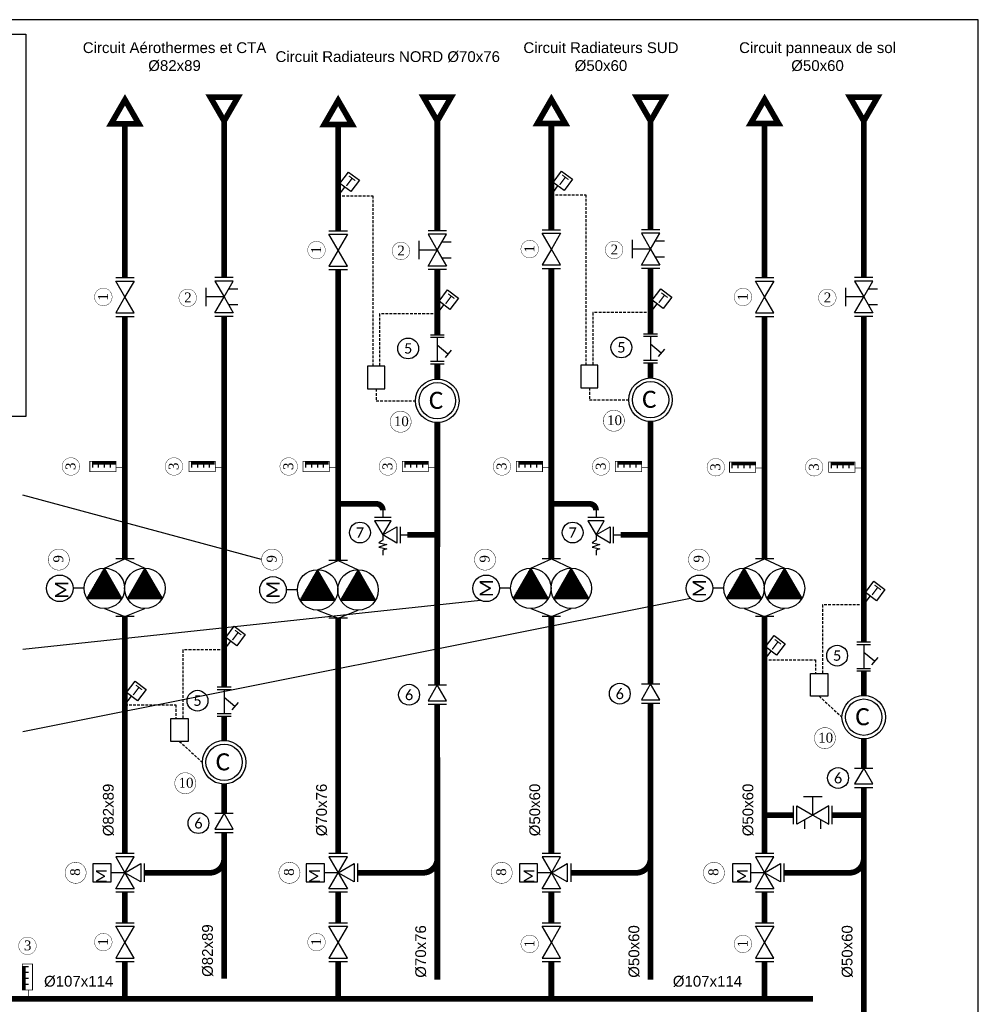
# Model space of a CAD drawing. Extents: x -18402 to 10376, y -5092 to 34139.
# Tile 3 of 78: x -17928 to -17259, y -60 to 627. Entities that reach past the tile are written whole.
import ezdxf
from ezdxf.enums import TextEntityAlignment as Align

# ---------------------------------------------------------------- set-up
doc = ezdxf.new("R2010")
doc.units = 0
doc.linetypes.add('CACHE', pattern=[9.525, 6.35, -3.175])
for name, color, linetype in [('0_SCHEMAS', 7, 'Continuous'), ('A_SYNOPTIQUES', 3, 'Continuous'), ('CADRE', 7, 'Continuous'), ('CARTOUCHE', 125, 'Continuous'), ('DEPART', 1, 'Continuous'), ('MATERIELS', 7, 'Continuous'), ('RETOUR', 5, 'Continuous'), ('TEXTE', 7, 'Continuous'), ('TRAITCONSTRUCTION', 7, 'Continuous'), ('Vannes', 7, 'Continuous')]:
    doc.layers.add(name, color=color, linetype=linetype)
doc.styles.add('ARIAL', font='arial.ttf')
doc.styles.add('Isocrate', font='calibri.ttf')
doc.styles.get("Standard").update_dxf_attribs({"font": 'calibri.ttf'})

# ---------------------------------------------------------------- blocks, each defined once
blk = doc.blocks.new('thermomètre')
at = {"color": 7}
for p, q in [((0.82, 4.55), (-0.04, 4.55)), ((0.39, 4.42), (0.82, 4.42)), ((0.82, 4.28), (0.39, 4.28)), ((0.39, 4.14), (0.82, 4.14)), ((0.82, 3.72), (-0.04, 3.72)), ((0.82, 2.9), (-0.04, 2.9)), ((0.82, 4), (0.39, 4)), ((0.39, 3.86), (0.82, 3.86)), ((0.39, 3.59), (0.82, 3.59)), ((0.82, 3.45), (0.39, 3.45)), ((0.39, 3.31), (0.82, 3.31)), ((0.82, 3.17), (0.39, 3.17)), ((0.39, 3.03), (0.82, 3.03)), ((0.39, 2.76), (0.82, 2.76)), ((0.82, 2.07), (-0.04, 2.07)), ((0.82, 2.62), (0.39, 2.62)), ((0.39, 2.48), (0.82, 2.48)), ((0.82, 2.34), (0.39, 2.34)), ((0.39, 2.2), (0.82, 2.2)), ((0.39, 1.93), (0.82, 1.93)), ((0.82, 1.79), (0.39, 1.79)), ((0.39, 1.65), (0.82, 1.65)), ((0.82, 1.51), (0.39, 1.51)), ((0.39, 1.37), (0.82, 1.37))]:
    blk.add_line(p, q, dxfattribs=at)
at = {"color": 7, "const_width": 0.1}
blk.add_lwpolyline([(0.82, 1.24), (-0.6, 1.24), (-0.6, 4.9), (0.82, 4.9)], close=True, dxfattribs=at)
blk.add_lwpolyline([(0, 0), (0, 1.24)], dxfattribs=at)
blk = doc.blocks.new('vanne de réglage')
for p, q in [((-1.42, 2.57), (-3.99, 2.57)), ((-2.7, 0), (-2.7, 2.57)), ((-5.41, -1.28), (-5.41, 1.28)), ((-4.93, 1.28), (-2.7, 0)), ((-4.93, -1.28), (-4.93, 1.28)), ((-2.7, 0), (-4.93, -1.28)), ((-0.48, 1.28), (-2.7, 0)), ((-2.7, 0), (-0.48, -1.28)), ((-0.48, -1.28), (-0.48, 1.28)), ((0, -1.28), (0, 1.28)), ((-3.81, -1.93), (-3.81, -0.64)), ((-1.59, -1.93), (-1.59, -0.64))]:
    blk.add_line(p, q)
blk = doc.blocks.new('filtre')
for p, q in [((2.52, 2.59), (1.15, 1.45)), ((3.52, 0), (1.87, 1.98)), ((0, -1.28), (0, 1.28)), ((0.48, -1.28), (0.48, 1.28)), ((4.93, 0), (0.48, 0)), ((4.93, -1.28), (4.93, 1.28)), ((5.41, -1.28), (5.41, 1.28))]:
    blk.add_line(p, q)
blk = doc.blocks.new('clapet')
for p, q in [((-1.28, 2.7), (1.28, 2.7)), ((0, 2.7), (-1.28, 0.48)), ((1.28, 0.48), (0, 2.7)), ((-1.28, 0.48), (1.28, 0.48)), ((-1.28, 0), (1.28, 0))]:
    blk.add_line(p, q)
blk = doc.blocks.new('soupape differentielle')
for p, q in [((-0.93, 7.32), (-0.05, 7.67)), ((0.93, 6.93), (-0.93, 7.32)), ((-0.93, 6.3), (0.93, 6.93)), ((-0.05, 7.67), (-0.05, 8.82)), ((-4.05, 2.13), (-4.05, 5.98)), ((-3.33, 2.13), (-3.33, 5.98)), ((-3.33, 5.98), (0, 4.05)), ((0.93, 5.95), (-0.93, 6.3)), ((0, 5.25), (0.93, 5.95)), ((0, 4.05), (0, 5.25)), ((0, 4.05), (-3.33, 2.13)), ((0, 4.05), (-1.93, 0.72)), ((1.93, 0.72), (0, 4.05)), ((-1.93, 0.72), (1.93, 0.72)), ((-1.93, 0), (1.93, 0))]:
    blk.add_line(p, q)
at = {"layer": 'MATERIELS'}
for p, q in [((-4.05, 4.05), (-5.78, 4.05)), ((0, -1.73), (0, 0))]:
    blk.add_line(p, q, dxfattribs=at)
blk = doc.blocks.new("débit d'extraction")
blk.add_circle((0, 0), 15)
at = {"style": 'Isocrate'}
blk.add_attdef('DEBIT', text='', height=12, dxfattribs=at).set_placement((0, 0), align=Align.MIDDLE_CENTER)

msp = doc.modelspace()

# ---------------------------------------------------------------- hatches: boundary and pattern name
at = {"layer": 'TRAITCONSTRUCTION', "linetype": 'Continuous'}
h = msp.add_hatch(dxfattribs=at)
h.set_pattern_fill('_U', color=256, scale=0.640949, angle=1708.974582, style=0, pattern_type=0)
h.set_pattern_definition([(268.97458, (-17088.42434, -702.4852), (0.64084678, -0.0114704), [])])
h.paths.add_polyline_path([(-17881.213, 222.922), (-17856.766, 222.922), (-17868.99, 244.094)])
h = msp.add_hatch(dxfattribs=at)
h.set_pattern_fill('_U', color=256, scale=0.640949, angle=1665, style=0, pattern_type=0)
h.set_pattern_definition([(225, (-17088.42434, -702.4852), (0.4532197, -0.4532197), [])])
h.paths.add_polyline_path([(-17852.984, 222.922), (-17828.537, 222.922), (-17840.761, 244.094)])
h = msp.add_hatch(dxfattribs=at)
h.set_pattern_fill('_U', color=256, scale=0.640949, angle=1708.974582, style=0, pattern_type=0)
h.set_pattern_definition([(268.97458, (-16939.64157, -703.6071), (0.64084678, -0.0114704), [])])
h.paths.add_polyline_path([(-17732.43, 221.8), (-17707.983, 221.8), (-17720.207, 242.972)])
h = msp.add_hatch(dxfattribs=at)
h.set_pattern_fill('_U', color=256, scale=0.640949, angle=1665, style=0, pattern_type=0)
h.set_pattern_definition([(225, (-16939.64157, -703.6071), (0.4532197, -0.4532197), [])])
h.paths.add_polyline_path([(-17704.201, 221.8), (-17679.754, 221.8), (-17691.978, 242.972)])
h = msp.add_hatch(dxfattribs=at)
h.set_pattern_fill('_U', color=256, scale=0.640949, angle=1708.974582, style=0, pattern_type=0)
h.set_pattern_definition([(268.97458, (-16790.84, -702.4852), (0.64084678, -0.0114704), [])])
h.paths.add_polyline_path([(-17583.629, 222.922), (-17559.182, 222.922), (-17571.405, 244.094)])
h = msp.add_hatch(dxfattribs=at)
h.set_pattern_fill('_U', color=256, scale=0.640949, angle=1665, style=0, pattern_type=0)
h.set_pattern_definition([(225, (-16790.84, -702.4852), (0.4532197, -0.4532197), [])])
h.paths.add_polyline_path([(-17555.4, 222.922), (-17530.953, 222.922), (-17543.176, 244.094)])
h = msp.add_hatch(dxfattribs=at)
h.set_pattern_fill('_U', color=256, scale=0.640949, angle=1708.974582, style=0, pattern_type=0)
h.set_pattern_definition([(268.97458, (-16642.0385, -702.4852), (0.64084678, -0.0114704), [])])
h.paths.add_polyline_path([(-17434.827, 222.922), (-17410.38, 222.922), (-17422.604, 244.094)])
h = msp.add_hatch(dxfattribs=at)
h.set_pattern_fill('_U', color=256, scale=0.640949, angle=1665, style=0, pattern_type=0)
h.set_pattern_definition([(225, (-16642.0385, -702.4852), (0.4532197, -0.4532197), [])])
h.paths.add_polyline_path([(-17406.598, 222.922), (-17382.151, 222.922), (-17394.375, 244.094)])

# ---------------------------------------------------------------- linework, layer by layer
at = {"linetype": 'CACHE', "ltscale": 0.3}
for p, q in [((-17705.868, 504.065), (-17681.766, 504.065)), ((-17681.766, 504.065), (-17681.766, 385.046)), ((-17557.067, 504.788), (-17532.964, 504.788)), ((-17532.964, 504.788), (-17532.964, 385.769)), ((-17636.658, 421.741), (-17676.9, 421.741)), ((-17676.9, 421.741), (-17676.9, 385.046)), ((-17487.856, 422.464), (-17528.099, 422.464)), ((-17528.099, 422.464), (-17528.099, 385.769)), ((-17339.055, 218.414), (-17367.872, 218.414)), ((-17785.44, 186.92), (-17814.258, 186.92)), ((-17814.258, 186.92), (-17814.258, 138.998)), ((-17408.265, 180.109), (-17372.738, 180.109)), ((-17372.738, 180.109), (-17372.738, 170.493)), ((-17370.198, 154.644), (-17354.248, 140.018)), ((-17854.651, 148.614), (-17819.124, 148.614)), ((-17819.124, 148.614), (-17819.124, 138.998)), ((-17816.584, 123.149), (-17800.634, 108.523))]:
    msp.add_line(p, q, dxfattribs=at)
for p, q in [((-17759.306, 250.031), (-17926.02, 295.052)), ((-17926.02, 129.96), (-17460.073, 223.2)), ((-17926.02, 187.459), (-17606.584, 221.628))]:
    msp.add_line(p, q)
at = {"color": 7}
for p, q in [((-17883.104, 229.979), (-17890.838, 229.979)), ((-17734.321, 228.857), (-17742.056, 228.857)), ((-17585.52, 229.979), (-17593.254, 229.979)), ((-17436.718, 229.979), (-17444.453, 229.979))]:
    msp.add_line(p, q, dxfattribs=at)
for points in [[(-17691.08, 514.861), (-17697.018, 506.952), (-17704.69, 512.712), (-17698.752, 520.621)], [(-17542.279, 515.583), (-17548.217, 507.675), (-17555.889, 513.435), (-17549.951, 521.344)], [(-17621.87, 432.536), (-17627.807, 424.628), (-17635.479, 430.388), (-17629.542, 438.297)], [(-17473.068, 433.259), (-17479.006, 425.351), (-17486.678, 431.111), (-17480.74, 439.019)], [(-17685.343, 385.046), (-17685.343, 369.198), (-17673.323, 369.198), (-17673.323, 385.046)], [(-17536.542, 385.769), (-17536.542, 369.921), (-17524.521, 369.921), (-17524.521, 385.769)], [(-17324.267, 229.21), (-17330.204, 221.301), (-17337.876, 227.061), (-17331.938, 234.97)], [(-17770.652, 197.715), (-17776.59, 189.806), (-17784.262, 195.566), (-17778.324, 203.475)], [(-17393.915, 191.232), (-17399.853, 183.324), (-17407.525, 189.084), (-17401.587, 196.993)], [(-17839.863, 159.409), (-17845.801, 151.501), (-17853.473, 157.261), (-17847.535, 165.169)], [(-17364.188, 170.493), (-17364.188, 154.644), (-17376.208, 154.644), (-17376.208, 170.493)], [(-17810.573, 138.998), (-17810.573, 123.149), (-17822.594, 123.149), (-17822.594, 138.998)]]:
    msp.add_lwpolyline(points, close=True)
for points, const_width in [([(-17720.974, 459.994, 1), (-17720.974, 472.244, 1)], 0.25), ([(-17668.198, 465.552, 1), (-17655.948, 465.552, 1)], 0.25), ([(-17572.173, 460.716, 1), (-17572.173, 472.966, 1)], 0.25), ([(-17519.397, 466.275, 1), (-17507.147, 466.275, 1)], 0.25), ([(-17869.757, 427.264, 1), (-17869.757, 439.514, 1)], 0.25), ([(-17816.981, 432.823, 1), (-17804.731, 432.823, 1)], 0.25), ([(-17423.371, 427.264, 1), (-17423.371, 439.514, 1)], 0.25), ([(-17370.595, 432.823, 1), (-17358.345, 432.823, 1)], 0.25), ([(-17669.613, 346.292, 1), (-17654.913, 346.292, 1)], 0.3), ([(-17520.811, 347.015, 1), (-17506.111, 347.015, 1)], 0.3), ([(-17892.364, 308.928, 1), (-17892.364, 321.178, 1)], 0.25), ([(-17820.441, 308.928, 1), (-17820.441, 321.178, 1)], 0.25), ([(-17740.358, 308.928, 1), (-17740.358, 321.178, 1)], 0.25), ([(-17671.154, 308.928, 1), (-17671.154, 321.178, 1)], 0.25), ([(-17591.556, 308.928, 1), (-17591.556, 321.178, 1)], 0.25), ([(-17522.352, 308.928, 1), (-17522.352, 321.178, 1)], 0.25), ([(-17442.323, 308.4, 1), (-17442.323, 320.65, 1)], 0.25), ([(-17373.635, 308.4, 1), (-17373.635, 320.65, 1)], 0.25), ([(-17900.811, 242.681, 1), (-17900.811, 257.381, 1)], 0.3), ([(-17751.956, 242.681, 1), (-17751.956, 257.381, 1)], 0.3), ([(-17603.338, 242.681, 1), (-17603.338, 257.381, 1)], 0.3), ([(-17454.009, 242.681, 1), (-17454.009, 257.381, 1)], 0.3), ([(-17373.488, 125.385, 1), (-17358.788, 125.385, 1)], 0.3), ([(-17819.874, 93.89, 1), (-17805.174, 93.89, 1)], 0.3), ([(-17889.086, 24.017, 1), (-17889.086, 38.717, 1)], 0.3), ([(-17739.862, 24.017, 1), (-17739.862, 38.717, 1)], 0.3), ([(-17591.744, 24.017, 1), (-17591.744, 38.717, 1)], 0.3), ([(-17443.625, 24.017, 1), (-17443.625, 38.717, 1)], 0.3), ([(-17928.809, -19.631, 1), (-17916.559, -19.631, 1)], 0.25), ([(-17869.757, -23.147, 1), (-17869.757, -10.897, 1)], 0.25), ([(-17720.974, -23.147, 1), (-17720.974, -10.897, 1)], 0.25), ([(-17572.173, -24.419, 1), (-17572.173, -12.169, 1)], 0.25), ([(-17423.371, -24.419, 1), (-17423.371, -12.169, 1)], 0.25)]:
    msp.add_lwpolyline(points, format="xyb", close=True, dxfattribs=dict(at, const_width=const_width))
at = {"linetype": 'CACHE', "ltscale": 0.3}
for points in [[(-17679.333, 369.198), (-17679.333, 360.925), (-17652.113, 360.925)], [(-17530.531, 369.921), (-17530.531, 361.647), (-17503.311, 361.647)], [(-17367.872, 218.414), (-17367.872, 170.493)]]:
    msp.add_lwpolyline(points, dxfattribs=at)
at = {"color": 7}
for centre in [(-17900.12, 229.979), (-17751.337, 228.857), (-17602.535, 229.979), (-17453.734, 229.979)]:
    msp.add_circle(centre, 9.281, dxfattribs=at)
at = {"layer": '0_SCHEMAS'}
for p, q in [((-17705.868, 504.065), (-17701.292, 510.161)), ((-17557.067, 504.788), (-17552.49, 510.884)), ((-17636.658, 421.741), (-17632.081, 427.837)), ((-17487.856, 422.464), (-17483.279, 428.56)), ((-17339.055, 218.414), (-17334.478, 224.51)), ((-17785.44, 186.92), (-17780.864, 193.015)), ((-17408.265, 180.109), (-17403.689, 186.204)), ((-17854.651, 148.614), (-17850.074, 154.709))]:
    msp.add_line(p, q, dxfattribs=at)
at = {"layer": 'A_SYNOPTIQUES', "color": 0}
for centre, radius in [((-17636.658, 360.925), 15.194), ((-17636.658, 360.925), 12.689), ((-17487.856, 361.647), 15.194), ((-17487.856, 361.647), 12.689), ((-17339.055, 140.018), 15.194), ((-17339.055, 140.018), 12.689), ((-17785.44, 108.523), 15.194), ((-17785.44, 108.523), 12.689)]:
    msp.add_circle(centre, radius, dxfattribs=at)
at = {"layer": 'CADRE'}
for p, q in [((-17372.738, 170.493), (-17367.253, 170.493)), ((-17819.124, 138.998), (-17813.639, 138.998))]:
    msp.add_line(p, q, dxfattribs=at)
msp.add_lwpolyline([(-18401.552, -406.786), (-17259.116, -406.786), (-17259.116, 626.996), (-18401.552, 626.996)], close=True, dxfattribs=at)
at = {"layer": 'CARTOUCHE', "color": 7}
msp.add_lwpolyline([(-18391.552, 616.996), (-17923.819, 616.996), (-17923.819, 349.965), (-18391.552, 349.965)], close=True, dxfattribs=at)
at = {"layer": 'DEPART', "const_width": 4}
for points in [[(-17844.989, 554.325), (-17854.651, 571.06), (-17864.313, 554.325)], [(-17696.206, 553.865), (-17705.868, 570.601), (-17715.531, 553.865)], [(-17547.405, 554.588), (-17557.067, 571.324), (-17566.729, 554.588)], [(-17398.603, 554.588), (-17408.265, 571.324), (-17417.928, 554.588)]]:
    msp.add_lwpolyline(points, close=True, dxfattribs=at)
for points in [[(-17854.651, 446.904), (-17854.651, 554.325)], [(-17705.868, 479.634), (-17705.868, 553.865)], [(-17557.067, 480.357), (-17557.067, 554.588)], [(-17408.265, 446.904), (-17408.265, 554.588)], [(-17705.868, 249.36), (-17705.868, 452.603)], [(-17557.067, 250.481), (-17557.067, 453.326)], [(-17854.651, 250.481), (-17854.651, 419.874)], [(-17408.265, 250.481), (-17408.265, 419.874)], [(-17679.179, 288.954), (-17705.868, 288.954)], [(-17530.378, 288.954), (-17557.067, 288.954)], [(-17854.651, 210.272), (-17854.651, 44.882)], [(-17705.868, 209.15), (-17705.868, 44.882)], [(-17705.868, 209.15), (-17705.868, 209.15)], [(-17557.067, 210.272), (-17557.067, 44.882)], [(-17408.265, 210.272), (-17408.265, 44.882)], [(-17854.651, -3.507), (-17854.651, 17.852)], [(-17705.868, -3.507), (-17705.868, 17.852)], [(-17557.067, -3.507), (-17557.067, 17.852)], [(-17408.265, -3.507), (-17408.265, 17.852)], [(-17854.651, -30.537), (-17854.651, -56.723)], [(-17705.868, -30.537), (-17705.868, -56.723)], [(-17557.067, -30.537), (-17557.067, -56.723)], [(-17408.265, -30.537), (-17408.265, -56.723)], [(-17374.528, -56.723), (-17941.572, -56.723)]]:
    msp.add_lwpolyline(points, dxfattribs=at)
for points in [[(-17674.715, 284.489, 0.4142136), (-17679.179, 288.954)], [(-17525.914, 284.489, 0.4142136), (-17530.378, 288.954)]]:
    msp.add_lwpolyline(points, format="xyb", dxfattribs=at)
at = {"layer": 'RETOUR', "const_width": 4}
for points in [[(-17795.103, 572.985), (-17785.44, 556.249), (-17775.778, 572.985)], [(-17646.32, 572.985), (-17636.658, 556.249), (-17626.996, 572.985)], [(-17497.518, 572.985), (-17487.856, 556.249), (-17478.194, 572.985)], [(-17348.717, 572.985), (-17339.055, 556.249), (-17329.392, 572.985)]]:
    msp.add_lwpolyline(points, close=True, dxfattribs=at)
for points in [[(-17785.44, 446.904), (-17785.44, 556.249)], [(-17636.658, 479.634), (-17636.658, 555.527)], [(-17487.856, 480.357), (-17487.856, 556.249)], [(-17339.055, 446.904), (-17339.055, 556.249)], [(-17636.658, 407.04), (-17636.658, 452.603)], [(-17487.856, 407.763), (-17487.856, 453.326)], [(-17785.44, 161.074), (-17785.44, 419.874)], [(-17339.055, 192.569), (-17339.055, 419.874)], [(-17636.658, 415.266), (-17636.658, 407.04)], [(-17487.856, 415.989), (-17487.856, 407.763)], [(-17636.66, 386.767), (-17636.661, 376.118)], [(-17487.858, 387.49), (-17487.859, 376.841)], [(-17636.682, 162.612), (-17636.658, 345.731)], [(-17487.881, 163.335), (-17487.856, 346.454)], [(-17657.5, 267.274), (-17636.658, 267.274)], [(-17508.698, 267.274), (-17487.856, 267.274)], [(-17339.055, 155.211), (-17339.055, 172.296)], [(-17487.856, 56.428), (-17487.856, 149.82)], [(-17636.658, 56.428), (-17636.677, 149.097)], [(-17785.44, 123.716), (-17785.44, 140.801)], [(-17339.055, 104.479), (-17339.055, 124.824)], [(-17785.44, 72.984), (-17785.44, 93.329)], [(-17339.055, -43.323), (-17339.062, 90.964)], [(-17408.265, 71.6), (-17388.084, 71.6)], [(-17361.054, 71.6), (-17339.055, 71.6)], [(-17785.44, 56.428), (-17785.44, 59.469)], [(-17785.44, -42.442), (-17785.44, 56.428)], [(-17636.658, -43.323), (-17636.658, 56.428)], [(-17487.856, -43.323), (-17487.856, 56.428)], [(-17841.136, 31.367), (-17795.44, 31.367)], [(-17692.353, 31.367), (-17646.658, 31.367)], [(-17543.552, 31.367), (-17497.856, 31.367)], [(-17394.75, 31.367), (-17349.055, 31.367)], [(-17339.055, -130.748), (-17339.055, -43.323)]]:
    msp.add_lwpolyline(points, dxfattribs=at)
for points in [[(-17785.44, 41.367, -0.4142136), (-17795.44, 31.367, -0.4142136)], [(-17636.658, 41.367, -0.4142136), (-17646.658, 31.367, -0.4142136)], [(-17487.856, 41.367, -0.4142136), (-17497.856, 31.367, -0.4142136)], [(-17339.055, 41.367, -0.4142136), (-17349.055, 31.367, -0.4142136)]]:
    msp.add_lwpolyline(points, format="xyb", dxfattribs=at)
at = {"layer": 'TRAITCONSTRUCTION'}
for p, q in [((-17712.286, 479.634), (-17699.451, 479.634)), ((-17712.286, 477.234), (-17699.451, 477.234)), ((-17705.868, 466.119), (-17712.286, 477.234)), ((-17699.451, 477.234), (-17705.868, 466.119)), ((-17563.484, 480.357), (-17550.65, 480.357)), ((-17563.484, 477.957), (-17550.65, 477.957)), ((-17557.067, 466.841), (-17563.484, 477.957)), ((-17550.65, 477.957), (-17557.067, 466.841)), ((-17705.868, 466.119), (-17712.286, 455.003)), ((-17699.451, 455.003), (-17705.868, 466.119)), ((-17557.067, 466.841), (-17563.484, 455.726)), ((-17550.65, 455.726), (-17557.067, 466.841)), ((-17712.286, 455.003), (-17699.451, 455.003)), ((-17563.484, 455.726), (-17550.65, 455.726)), ((-17861.069, 446.904), (-17848.234, 446.904)), ((-17712.286, 452.603), (-17699.451, 452.603)), ((-17563.484, 453.326), (-17550.65, 453.326)), ((-17414.683, 446.904), (-17401.848, 446.904)), ((-17861.069, 444.504), (-17848.234, 444.504)), ((-17854.651, 433.389), (-17861.069, 444.504)), ((-17848.234, 444.504), (-17854.651, 433.389)), ((-17414.683, 444.504), (-17401.848, 444.504)), ((-17408.265, 433.389), (-17414.683, 444.504)), ((-17401.848, 444.504), (-17408.265, 433.389)), ((-17854.651, 433.389), (-17861.069, 422.274)), ((-17848.234, 422.274), (-17854.651, 433.389)), ((-17408.265, 433.389), (-17414.683, 422.274)), ((-17401.848, 422.274), (-17408.265, 433.389)), ((-17861.069, 422.274), (-17848.234, 422.274)), ((-17861.069, 419.874), (-17848.234, 419.874)), ((-17414.683, 422.274), (-17401.848, 422.274)), ((-17414.683, 419.874), (-17401.848, 419.874)), ((-17868.99, 244.094), (-17854.651, 250.481)), ((-17848.234, 250.481), (-17861.069, 250.481)), ((-17854.651, 250.481), (-17840.761, 244.094)), ((-17720.207, 242.972), (-17705.868, 249.36)), ((-17699.451, 249.36), (-17712.286, 249.36)), ((-17705.868, 249.36), (-17691.978, 242.972)), ((-17571.405, 244.094), (-17557.067, 250.481)), ((-17550.65, 250.481), (-17563.484, 250.481)), ((-17557.067, 250.481), (-17543.176, 244.094)), ((-17422.604, 244.094), (-17408.265, 250.481)), ((-17401.848, 250.481), (-17414.683, 250.481)), ((-17408.265, 250.481), (-17394.375, 244.094)), ((-17868.99, 215.865), (-17854.651, 210.272)), ((-17854.651, 210.272), (-17840.761, 215.865)), ((-17720.207, 214.743), (-17705.868, 209.15)), ((-17705.868, 209.15), (-17691.978, 214.743)), ((-17571.405, 215.865), (-17557.067, 210.272)), ((-17557.067, 210.272), (-17543.176, 215.865)), ((-17422.604, 215.865), (-17408.265, 210.272)), ((-17408.265, 210.272), (-17394.375, 215.865)), ((-17848.234, 210.272), (-17861.069, 210.272)), ((-17699.451, 209.15), (-17712.286, 209.15)), ((-17550.65, 210.272), (-17563.484, 210.272)), ((-17401.848, 210.272), (-17414.683, 210.272)), ((-17848.234, 44.882), (-17861.069, 44.882)), ((-17861.069, 42.482), (-17854.651, 31.367)), ((-17848.234, 42.482), (-17861.069, 42.482)), ((-17854.651, 31.367), (-17848.234, 42.482)), ((-17699.451, 44.882), (-17712.286, 44.882)), ((-17712.286, 42.482), (-17705.868, 31.367)), ((-17699.451, 42.482), (-17712.286, 42.482)), ((-17705.868, 31.367), (-17699.451, 42.482)), ((-17854.651, 31.367), (-17843.536, 37.784)), ((-17843.536, 37.784), (-17843.536, 24.95)), ((-17841.136, 37.784), (-17841.136, 24.95)), ((-17705.868, 31.367), (-17694.753, 37.784)), ((-17694.753, 37.784), (-17694.753, 24.95)), ((-17692.353, 37.784), (-17692.353, 24.95)), ((-17854.651, 31.367), (-17864.262, 31.367)), ((-17861.069, 20.252), (-17854.651, 31.367)), ((-17843.536, 24.95), (-17854.651, 31.367)), ((-17854.651, 31.367), (-17848.234, 20.252)), ((-17705.868, 31.367), (-17715.479, 31.367)), ((-17712.286, 20.252), (-17705.868, 31.367)), ((-17694.753, 24.95), (-17705.868, 31.367)), ((-17705.868, 31.367), (-17699.451, 20.252)), ((-17557.067, 31.367), (-17566.677, 31.367)), ((-17408.265, 31.367), (-17417.876, 31.367)), ((-17848.234, 20.252), (-17861.069, 20.252)), ((-17848.234, 17.852), (-17861.069, 17.852)), ((-17699.451, 20.252), (-17712.286, 20.252)), ((-17699.451, 17.852), (-17712.286, 17.852)), ((-17861.069, -3.507), (-17848.234, -3.507)), ((-17861.069, -5.907), (-17848.234, -5.907)), ((-17854.651, -17.022), (-17861.069, -5.907)), ((-17848.234, -5.907), (-17854.651, -17.022)), ((-17712.286, -3.507), (-17699.451, -3.507)), ((-17712.286, -5.907), (-17699.451, -5.907)), ((-17705.868, -17.022), (-17712.286, -5.907)), ((-17699.451, -5.907), (-17705.868, -17.022)), ((-17563.484, -3.507), (-17550.65, -3.507)), ((-17563.484, -5.907), (-17550.65, -5.907)), ((-17557.067, -17.022), (-17563.484, -5.907)), ((-17550.65, -5.907), (-17557.067, -17.022)), ((-17414.683, -3.507), (-17401.848, -3.507)), ((-17414.683, -5.907), (-17401.848, -5.907)), ((-17408.265, -17.022), (-17414.683, -5.907)), ((-17401.848, -5.907), (-17408.265, -17.022)), ((-17854.651, -17.022), (-17861.069, -28.137)), ((-17848.234, -28.137), (-17854.651, -17.022)), ((-17705.868, -17.022), (-17712.286, -28.137)), ((-17699.451, -28.137), (-17705.868, -17.022)), ((-17557.067, -17.022), (-17563.484, -28.137)), ((-17550.65, -28.137), (-17557.067, -17.022)), ((-17408.265, -17.022), (-17414.683, -28.137)), ((-17401.848, -28.137), (-17408.265, -17.022)), ((-17861.069, -28.137), (-17848.234, -28.137)), ((-17861.069, -30.537), (-17848.234, -30.537)), ((-17712.286, -28.137), (-17699.451, -28.137)), ((-17712.286, -30.537), (-17699.451, -30.537)), ((-17563.484, -28.137), (-17550.65, -28.137)), ((-17563.484, -30.537), (-17550.65, -30.537)), ((-17414.683, -28.137), (-17401.848, -28.137)), ((-17414.683, -30.537), (-17401.848, -30.537))]:
    msp.add_line(p, q, dxfattribs=at)
at = {"layer": 'TRAITCONSTRUCTION', "color": 7}
for p, q in [((-17550.65, 44.882), (-17563.484, 44.882)), ((-17550.65, 42.482), (-17563.484, 42.482)), ((-17563.484, 42.482), (-17557.067, 31.367)), ((-17557.067, 31.367), (-17550.65, 42.482)), ((-17401.848, 44.882), (-17414.683, 44.882)), ((-17401.848, 42.482), (-17414.683, 42.482)), ((-17414.683, 42.482), (-17408.265, 31.367)), ((-17408.265, 31.367), (-17401.848, 42.482)), ((-17557.067, 31.367), (-17545.952, 37.784)), ((-17545.952, 37.784), (-17545.952, 24.95)), ((-17543.552, 37.784), (-17543.552, 24.95)), ((-17408.265, 31.367), (-17397.15, 37.784)), ((-17397.15, 37.784), (-17397.15, 24.95)), ((-17394.75, 37.784), (-17394.75, 24.95)), ((-17563.484, 20.252), (-17557.067, 31.367)), ((-17557.067, 31.367), (-17550.65, 20.252)), ((-17545.952, 24.95), (-17557.067, 31.367)), ((-17414.683, 20.252), (-17408.265, 31.367)), ((-17408.265, 31.367), (-17401.848, 20.252)), ((-17397.15, 24.95), (-17408.265, 31.367)), ((-17550.65, 20.252), (-17563.484, 20.252)), ((-17550.65, 17.852), (-17563.484, 17.852)), ((-17401.848, 20.252), (-17414.683, 20.252)), ((-17401.848, 17.852), (-17414.683, 17.852))]:
    msp.add_line(p, q, dxfattribs=at)
at = {"layer": 'TRAITCONSTRUCTION'}
for points in [[(-17856.766, 222.922), (-17868.99, 244.094), (-17881.213, 222.922)], [(-17828.537, 222.922), (-17840.761, 244.094), (-17852.984, 222.922)], [(-17707.983, 221.8), (-17720.207, 242.972), (-17732.43, 221.8)], [(-17679.754, 221.8), (-17691.978, 242.972), (-17704.201, 221.8)], [(-17559.182, 222.922), (-17571.405, 244.094), (-17583.629, 222.922)], [(-17530.953, 222.922), (-17543.176, 244.094), (-17555.4, 222.922)], [(-17410.38, 222.922), (-17422.604, 244.094), (-17434.827, 222.922)], [(-17382.151, 222.922), (-17394.375, 244.094), (-17406.598, 222.922)], [(-17864.262, 25.006), (-17864.262, 37.728), (-17876.984, 37.728), (-17876.984, 25.006)], [(-17715.479, 25.006), (-17715.479, 37.728), (-17728.201, 37.728), (-17728.201, 25.006)], [(-17566.677, 25.006), (-17566.677, 37.728), (-17579.399, 37.728), (-17579.399, 25.006)], [(-17417.876, 25.006), (-17417.876, 37.728), (-17430.598, 37.728), (-17430.598, 25.006)]]:
    msp.add_lwpolyline(points, close=True, dxfattribs=at)
for centre in [(-17868.99, 229.979), (-17840.761, 229.979), (-17720.207, 228.857), (-17691.978, 228.857), (-17571.405, 229.979), (-17543.176, 229.979), (-17422.604, 229.979), (-17394.375, 229.979)]:
    msp.add_circle(centre, 14.114, dxfattribs=at)

# ---------------------------------------------------------------- block references
ref = msp.add_blockref("débit d'extraction", (-17657.011, 397.457), dxfattribs=dict(xscale=0.4845256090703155, yscale=0.4845256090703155, zscale=0.4845256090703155))
ref.add_attrib('DEBIT', '5', dxfattribs={"height": 7.268, "style": 'Isocrate'}).set_placement((-17657.011, 397.457), align=Align.MIDDLE)
ref = msp.add_blockref("débit d'extraction", (-17508.21, 398.18), dxfattribs=dict(xscale=0.4845256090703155, yscale=0.4845256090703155, zscale=0.4845256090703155))
ref.add_attrib('DEBIT', '5', dxfattribs={"height": 7.268, "style": 'Isocrate'}).set_placement((-17508.21, 398.18), align=Align.MIDDLE)
ref = msp.add_blockref("débit d'extraction", (-17690.654, 268.9), dxfattribs=dict(xscale=0.4845256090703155, yscale=0.4845256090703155, zscale=0.4845256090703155))
ref.add_attrib('DEBIT', '7', dxfattribs={"height": 7.268, "style": 'Isocrate'}).set_placement((-17690.654, 268.9), align=Align.MIDDLE)
ref = msp.add_blockref("débit d'extraction", (-17542.22, 268.9), dxfattribs=dict(xscale=0.4845256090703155, yscale=0.4845256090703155, zscale=0.4845256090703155))
ref.add_attrib('DEBIT', '7', dxfattribs={"height": 7.268, "style": 'Isocrate'}).set_placement((-17542.22, 268.9), align=Align.MIDDLE)
ref = msp.add_blockref("débit d'extraction", (-17357.639, 182.986), dxfattribs=dict(xscale=0.4845256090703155, yscale=0.4845256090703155, zscale=0.4845256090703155))
ref.add_attrib('DEBIT', '5', dxfattribs={"height": 7.268, "style": 'Isocrate'}).set_placement((-17357.639, 182.986), align=Align.MIDDLE)
ref = msp.add_blockref("débit d'extraction", (-17804.024, 151.491), dxfattribs=dict(xscale=0.4845256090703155, yscale=0.4845256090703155, zscale=0.4845256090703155))
ref.add_attrib('DEBIT', '5', dxfattribs={"height": 7.268, "style": 'Isocrate'}).set_placement((-17804.024, 151.491), align=Align.MIDDLE)
ref = msp.add_blockref("débit d'extraction", (-17656.365, 155.69), dxfattribs=dict(xscale=0.4845256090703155, yscale=0.4845256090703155, zscale=0.4845256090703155))
ref.add_attrib('DEBIT', '6', dxfattribs={"height": 7.268, "style": 'Isocrate'}).set_placement((-17656.365, 155.69), align=Align.MIDDLE)
ref = msp.add_blockref("débit d'extraction", (-17509.332, 156.413), dxfattribs=dict(xscale=0.4845256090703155, yscale=0.4845256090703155, zscale=0.4845256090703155))
ref.add_attrib('DEBIT', '6', dxfattribs={"height": 7.268, "style": 'Isocrate'}).set_placement((-17509.332, 156.413), align=Align.MIDDLE)
ref = msp.add_blockref("débit d'extraction", (-17356.972, 97.557), dxfattribs=dict(xscale=0.4845256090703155, yscale=0.4845256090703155, zscale=0.4845256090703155))
ref.add_attrib('DEBIT', '6', dxfattribs={"height": 7.268, "style": 'Isocrate'}).set_placement((-17356.972, 97.557), align=Align.MIDDLE)
ref = msp.add_blockref("débit d'extraction", (-17803.358, 66.062), dxfattribs=dict(xscale=0.4845256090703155, yscale=0.4845256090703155, zscale=0.4845256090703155))
ref.add_attrib('DEBIT', '6', dxfattribs={"height": 7.268, "style": 'Isocrate'}).set_placement((-17803.358, 66.062), align=Align.MIDDLE)
at = {"layer": 'MATERIELS'}
for name, p, xscale, yscale, zscale, rotation in [('filtre', (-17636.658, 386.767), -3.75000000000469, 3.75000000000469, 3.75000000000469, 270), ('filtre', (-17487.856, 387.49), -3.75000000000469, 3.75000000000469, 3.75000000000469, 270), ('soupape differentielle', (-17674.715, 279.341), 2.976190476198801, 2.976190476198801, 2.976190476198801, 180), ('soupape differentielle', (-17525.914, 279.341), 2.976190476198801, 2.976190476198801, 2.976190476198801, 180), ('filtre', (-17339.055, 172.296), -3.75000000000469, 3.75000000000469, 3.75000000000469, 270), ('filtre', (-17785.44, 140.801), -3.75000000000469, 3.75000000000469, 3.75000000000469, 270), ('clapet', (-17636.685, 149.097), 5.000000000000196, 5.000000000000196, 5.000000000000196, 359.9903870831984), ('clapet', (-17487.863, 149.82), 5.000000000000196, 5.000000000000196, 5.000000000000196, 359.9903870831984), ('clapet', (-17339.062, 90.964), 5.000000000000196, 5.000000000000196, 5.000000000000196, 359.9903870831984), ('clapet', (-17785.448, 59.469), 5.000000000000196, 5.000000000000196, 5.000000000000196, 359.9903870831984)]:
    msp.add_blockref(name, p, dxfattribs=dict(at, xscale=xscale, yscale=yscale, zscale=zscale, rotation=rotation))
at = {"layer": 'Vannes', "xscale": 5, "yscale": 5, "zscale": 5, "rotation": 90}
for name, p in [('vanne de réglage', (-17636.658, 479.634)), ('vanne de réglage', (-17487.856, 480.357)), ('vanne de réglage', (-17785.44, 446.904)), ('vanne de réglage', (-17339.055, 446.904)), ('thermomètre', (-17854.651, 314.525)), ('thermomètre', (-17785.44, 314.525)), ('thermomètre', (-17705.868, 314.525)), ('thermomètre', (-17636.658, 314.525)), ('thermomètre', (-17557.067, 314.525)), ('thermomètre', (-17487.856, 314.525)), ('thermomètre', (-17408.265, 313.996)), ('thermomètre', (-17339.055, 313.996))]:
    msp.add_blockref(name, p, dxfattribs=at)
at = {"layer": 'Vannes', "yscale": 5, "zscale": 5}
for name, p, xscale in [('vanne de réglage', (-17361.054, 71.6), 5), ('thermomètre', (-17922.174, -56.723), -5)]:
    msp.add_blockref(name, p, dxfattribs=dict(at, xscale=xscale))

# ---------------------------------------------------------------- texts
at = {"color": 7}
for p in [(-17602.535, 229.979), (-17453.734, 229.979), (-17898.841, 228.857), (-17751.337, 228.857)]:
    msp.add_text('M', height=9.281, rotation=90, dxfattribs=at).set_placement(p, align=Align.MIDDLE)
at = {"attachment_point": 5, "style": 'ARIAL'}
for s, insert, char_height, width in [('Circuit Aérothermes et CTA\\P%%C82x89', (-17820.046, 601.065), 7.5, 149.21084), ('Circuit Radiateurs NORD %%C70x76', (-17671.263, 601.065), 7.5, 149.21084), ('Circuit Radiateurs SUD\\P%%C50x60', (-17522.462, 601.065), 7.5, 149.21084), ('Circuit panneaux de sol\\PØ50x60', (-17371.315, 601.065), 7.5, 149.21084), ('{\\fTimes New Roman|b0|i0|c0|p18;\\C7;2}', (-17661.936, 465.803), 6.875, 137.20598), ('{\\fTimes New Roman|b0|i0|c0|p18;\\C7;2}', (-17513.135, 466.525), 6.875, 137.20598), ('{\\fTimes New Roman|b0|i0|c0|p18;\\C7;2}', (-17810.719, 433.073), 6.875, 137.20598), ('{\\fTimes New Roman|b0|i0|c0|p18;\\C7;2}', (-17364.333, 433.073), 6.875, 137.20598), ('{\\fTimes New Roman|b0|i0|c0|p18;\\C7;10}', (-17512.96, 347.315), 6.875, 137.20598), ('{\\fTimes New Roman|b0|i0|c0|p18;\\C7;10}', (-17661.761, 346.592), 6.875, 137.20598), ('{\\fTimes New Roman|b0|i0|c0|p18;\\C7;10}', (-17365.636, 125.685), 6.875, 137.20598), ('{\\fTimes New Roman|b0|i0|c0|p18;\\C7;10}', (-17812.022, 94.191), 6.875, 137.20598), ('{\\fTimes New Roman|b0|i0|c0|p18;\\C7;3}', (-17922.547, -19.381), 6.875, 137.20598), ('%%C107x114', (-17886.952, -44.491), 7.5, 51.36073), ('%%C107x114', (-17448.123, -44.491), 7.5, 51.36073)]:
    msp.add_mtext(s, dxfattribs=dict(at, insert=insert, char_height=char_height, width=width))
at = {"attachment_point": 5, "rotation": 90, "style": 'ARIAL'}
for s, insert, char_height, width in [('{\\fTimes New Roman|b0|i0|c0|p18;\\C7;1}', (-17721.224, 466.256), 6.875, 137.20598), ('{\\fTimes New Roman|b0|i0|c0|p18;\\C7;1}', (-17572.423, 466.979), 6.875, 137.20598), ('{\\fTimes New Roman|b0|i0|c0|p18;\\C7;1}', (-17870.007, 433.526), 6.875, 137.20598), ('{\\fTimes New Roman|b0|i0|c0|p18;\\C7;1}', (-17423.621, 433.526), 6.875, 137.20598), ('{\\fTimes New Roman|b0|i0|c0|p18;\\C7;3}', (-17892.615, 315.19), 6.875, 137.20598), ('{\\fTimes New Roman|b0|i0|c0|p18;\\C7;3}', (-17820.691, 315.19), 6.875, 137.20598), ('{\\fTimes New Roman|b0|i0|c0|p18;\\C7;3}', (-17740.608, 315.19), 6.875, 137.20598), ('{\\fTimes New Roman|b0|i0|c0|p18;\\C7;3}', (-17671.404, 315.19), 6.875, 137.20598), ('{\\fTimes New Roman|b0|i0|c0|p18;\\C7;3}', (-17591.807, 315.19), 6.875, 137.20598), ('{\\fTimes New Roman|b0|i0|c0|p18;\\C7;3}', (-17522.603, 315.19), 6.875, 137.20598), ('{\\fTimes New Roman|b0|i0|c0|p18;\\C7;3}', (-17442.573, 314.662), 6.875, 137.20598), ('{\\fTimes New Roman|b0|i0|c0|p18;\\C7;3}', (-17373.885, 314.662), 6.875, 137.20598), ('{\\fTimes New Roman|b0|i0|c0|p18;\\C7;9}', (-17901.111, 250.532), 6.875, 137.20598), ('{\\fTimes New Roman|b0|i0|c0|p18;\\C7;9}', (-17752.256, 250.532), 6.875, 137.20598), ('{\\fTimes New Roman|b0|i0|c0|p18;\\C7;9}', (-17603.639, 250.532), 6.875, 137.20598), ('{\\fTimes New Roman|b0|i0|c0|p18;\\C7;9}', (-17454.309, 250.532), 6.875, 137.20598), ('%%C82x89', (-17866.131, 75.21), 7.5, 51.36073), ('%%C70x76', (-17717.349, 75.21), 7.5, 51.36073), ('%%C50x60', (-17568.547, 75.21), 7.5, 51.36073), ('%%C50x60', (-17419.745, 75.21), 7.5, 51.36073), ('{\\fTimes New Roman|b0|i0|c0|p18;\\C7;8}', (-17889.386, 31.869), 6.875, 137.20598), ('{\\fTimes New Roman|b0|i0|c0|p18;\\C7;8}', (-17740.162, 31.869), 6.875, 137.20598), ('{\\fTimes New Roman|b0|i0|c0|p18;\\C7;8}', (-17592.044, 31.869), 6.875, 137.20598), ('{\\fTimes New Roman|b0|i0|c0|p18;\\C7;8}', (-17443.925, 31.869), 6.875, 137.20598), ('%%C82x89', (-17796.92, -22.966), 7.5, 51.36073), ('%%C70x76', (-17648.138, -23.578), 7.5, 51.36073), ('%%C50x60', (-17499.336, -23.578), 7.5, 51.36073), ('%%C50x60', (-17350.535, -23.578), 7.5, 51.36073), ('{\\fTimes New Roman|b0|i0|c0|p18;\\C7;1}', (-17870.007, -16.885), 6.875, 137.20598), ('{\\fTimes New Roman|b0|i0|c0|p18;\\C7;1}', (-17721.224, -16.885), 6.875, 137.20598), ('{\\fTimes New Roman|b0|i0|c0|p18;\\C7;1}', (-17572.423, -18.157), 6.875, 137.20598), ('{\\fTimes New Roman|b0|i0|c0|p18;\\C7;1}', (-17423.621, -18.157), 6.875, 137.20598)]:
    msp.add_mtext(s, dxfattribs=dict(at, insert=insert, char_height=char_height, width=width))
at = {"layer": '0_SCHEMAS', "style": 'ARIAL'}
for p in [(-17697.968, 513.791), (-17549.166, 514.514), (-17628.757, 431.467), (-17479.956, 432.189), (-17331.154, 228.14), (-17777.54, 196.645), (-17400.802, 190.162), (-17846.751, 158.339)]:
    msp.add_text('T', height=6.961, rotation=323.100305, dxfattribs=at).set_placement(p, align=Align.MIDDLE_CENTER)
at = {"layer": 'A_SYNOPTIQUES', "color": 0, "linetype": 'Continuous'}
for p in [(-17642.501, 355.243), (-17493.7, 355.966), (-17344.898, 134.336), (-17791.284, 102.841)]:
    msp.add_text('C', height=11.969, rotation=359.996472, dxfattribs=at).set_placement(p)
at = {"layer": 'TEXTE', "text_generation_flag": 2}
for p in [(-17867.402, 33.997), (-17718.619, 33.997), (-17568.914, 34.074), (-17420.113, 34.074)]:
    msp.add_text('M', height=7.5, rotation=90, dxfattribs=at).set_placement(p)

doc.saveas('drawing.dxf')
